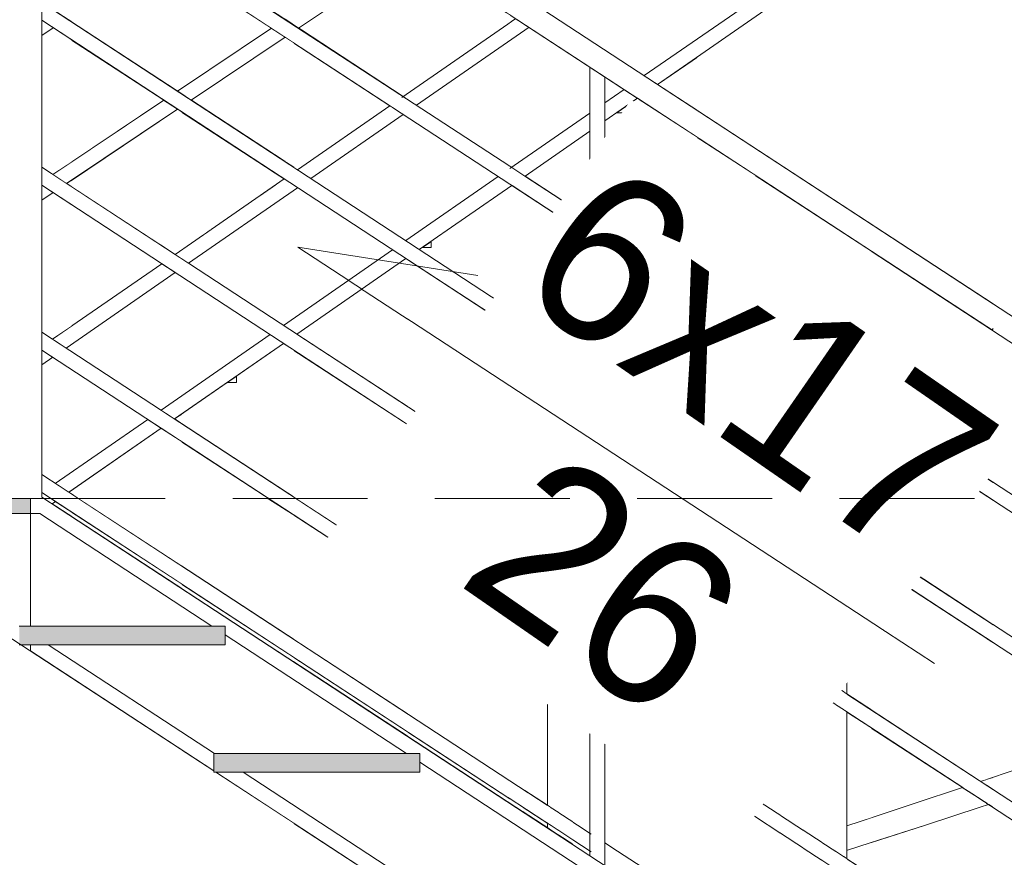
# Model space of a CAD drawing. Header units: millimetres. Extents: x 67877 to 166263, y -957 to 33454.
# Tile 51 of 98: x 81058 to 82373, y 11467 to 12585. Entities that reach past the tile are written whole.
import ezdxf

# ---------------------------------------------------------------- set-up
doc = ezdxf.new("R2010")
doc.units = ezdxf.units.MM
doc.linetypes.add('Przerywana gęsta', pattern=[135, 90, -45])
doc.linetypes.add('Wipeout_Contour', pattern=[1000, 0, -1000])
for name, color, linetype, lineweight in [('0_Nr_pióra__1', 7, 'Continuous', 13), ('0_Nr_pióra__103', 7, 'Continuous', 5), ('0_Nr_pióra__7', 7, 'Continuous', 20), ('inw_ściany zewnętrzne_Nr_pióra__61', 251, 'Continuous', 13)]:
    doc.layers.add(name, color=color, linetype=linetype, lineweight=lineweight)
doc.layers.add('inw_schody zewnętrzne', color=7, linetype='Continuous')
doc.styles.add('STYL_AUTOMATYCZNY_1', font='GOTHIC.TTF')

msp = doc.modelspace()

# ---------------------------------------------------------------- wipeouts: each hides what was drawn before it
at = {"linetype": 'Wipeout_Contour', "ltscale": 2309769.542173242}
msp.add_wipeout([(81595.364, 12281.011), (81607.816, 12281.011), (81607.816, 12289.632)], dxfattribs=at)
at = {"linetype": 'Wipeout_Contour', "ltscale": 3078698.77188292}
msp.add_wipeout([(81424.357, 12780.314), (81274.472, 12878.315), (81274.472, 12676.107), (81424.357, 12578.105)], dxfattribs=at).dxf.layer = 'inw_schody zewnętrzne'
at = {"linetype": 'Wipeout_Contour', "ltscale": 3077718.980202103}
msp.add_wipeout([(81127.536, 12558.285), (81087.816, 12584.256), (81087.816, 12388.151), (81127.536, 12362.181)], dxfattribs=at).dxf.layer = 'inw_schody zewnętrzne'
at = {"linetype": 'Wipeout_Contour', "ltscale": 5390559.884600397}
msp.add_wipeout([(81698.757, 12208.69), (81837.288, 12118.112), (81837.288, 12284.216), (81822.148, 12294.115), (81714.713, 12219.737), (81714.713, 12211.117), (81702.262, 12211.117)], dxfattribs=at).dxf.layer = 'inw_schody zewnętrzne'
at = {"linetype": 'Wipeout_Contour', "ltscale": 2311174.271679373}
msp.add_wipeout([(82040.401, 12086.011), (82140.425, 12086.011), (82040.401, 12151.411)], dxfattribs=at).dxf.layer = 'inw_schody zewnętrzne'
at = {"linetype": 'Wipeout_Contour', "ltscale": 2308764.177978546}
msp.add_wipeout([(81274.472, 12058.855), (81265.002, 12052.299), (81274.472, 12046.107)], dxfattribs=at).dxf.layer = 'inw_schody zewnętrzne'
at = {"linetype": 'Wipeout_Contour', "ltscale": 3846735.479440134}
msp.add_wipeout([(80984.176, 11946.011), (81072.816, 11946.011), (81057.816, 11950.48), (81057.816, 11966.011), (80984.176, 11966.011)], dxfattribs=at).dxf.layer = 'inw_schody zewnętrzne'
at = {"linetype": 'Wipeout_Contour', "ltscale": 2308325.708015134}
msp.add_wipeout([(81123.859, 11954.585), (81127.536, 11952.181), (81127.536, 11957.13)], dxfattribs=at).dxf.layer = 'inw_schody zewnętrzne'
at = {"linetype": 'Wipeout_Contour', "ltscale": 3077724.597516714}
msp.add_wipeout([(81101.573, 11939.156), (81127.536, 11922.18), (81127.536, 11928.285), (81106.108, 11942.295)], dxfattribs=at).dxf.layer = 'inw_schody zewnętrzne'
at = {"linetype": 'Wipeout_Contour', "ltscale": 3853342.195708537}
msp.add_wipeout([(82354.542, 11946.011), (82349.085, 11946.011), (82349.085, 11783.475), (82357.816, 11777.767), (82357.816, 11943.871)], dxfattribs=at).dxf.layer = 'inw_schody zewnętrzne'
at = {"linetype": 'Wipeout_Contour', "ltscale": 3078652.474036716}
msp.add_wipeout([(81274.472, 11826.107), (81424.357, 11728.105), (81424.357, 11734.21), (81274.472, 11832.211)], dxfattribs=at).dxf.layer = 'inw_schody zewnętrzne'
at = {"linetype": 'Wipeout_Contour', "ltscale": 3082662.781599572}
msp.add_wipeout([(82349.085, 11563.475), (82357.816, 11557.767), (82357.816, 11753.871), (82349.085, 11759.58)], dxfattribs=at).dxf.layer = 'inw_schody zewnętrzne'
at = {"linetype": 'Wipeout_Contour', "ltscale": 5387519.588729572}
msp.add_wipeout([(81317.816, 11582.705), (81274.472, 11611.045), (81274.472, 10926.011), (81424.357, 10926.011), (81424.357, 11513.044), (81320.407, 11581.011), (81317.816, 11581.011)], dxfattribs=at).dxf.layer = 'inw_schody zewnętrzne'
at = {"linetype": 'Wipeout_Contour', "ltscale": 3082652.863590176}
msp.add_wipeout([(82357.816, 11533.871), (82349.085, 11539.58), (82349.085, 11343.475), (82357.816, 11337.767)], dxfattribs=at).dxf.layer = 'inw_schody zewnętrzne'

# ---------------------------------------------------------------- next in the draw order: wipeouts: each hides what was drawn before it
at = {"linetype": 'Wipeout_Contour', "ltscale": 3077729.324285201}
msp.add_wipeout([(81087.816, 12774.256), (81087.816, 12608.151), (81127.536, 12582.181), (81127.536, 12748.285)], dxfattribs=at).dxf.layer = 'inw_schody zewnętrzne'
at = {"linetype": 'Wipeout_Contour', "ltscale": 3078688.208891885}
msp.add_wipeout([(81274.472, 12486.107), (81424.357, 12388.105), (81424.357, 12554.21), (81274.472, 12652.211)], dxfattribs=at).dxf.layer = 'inw_schody zewnętrzne'
at = {"linetype": 'Wipeout_Contour', "ltscale": 5391225.845585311}
msp.add_wipeout([(81855.364, 12461.011), (81733.002, 12376.299), (81885.23, 12276.765), (81885.23, 12478.974), (81883.214, 12480.292), (81867.816, 12469.632), (81867.816, 12461.011)], dxfattribs=at).dxf.layer = 'inw_schody zewnętrzne'
at = {"linetype": 'Wipeout_Contour', "ltscale": 3081747.068186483}
msp.add_wipeout([(82195.241, 12276.274), (82040.401, 12377.515), (82040.401, 12175.307), (82195.241, 12074.066)], dxfattribs=at).dxf.layer = 'inw_schody zewnętrzne'
at = {"linetype": 'Wipeout_Contour', "ltscale": 3847129.220374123}
msp.add_wipeout([(81087.816, 12168.151), (81102.37, 12158.635), (81127.536, 12176.057), (81127.536, 12338.285), (81087.816, 12364.256)], dxfattribs=at).dxf.layer = 'inw_schody zewnętrzne'
at = {"linetype": 'Wipeout_Contour', "ltscale": 3848363.103143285}
msp.add_wipeout([(81274.472, 11856.107), (81424.357, 11758.105), (81424.357, 11924.21), (81391.013, 11946.011), (81274.472, 11946.011)], dxfattribs=at).dxf.layer = 'inw_schody zewnętrzne'
at = {"linetype": 'Wipeout_Contour', "ltscale": 3082340.09372778}
msp.add_wipeout([(82195.241, 11860.17), (82195.241, 11664.066), (82349.085, 11563.475), (82349.085, 11759.58)], dxfattribs=at).dxf.layer = 'inw_schody zewnętrzne'
at = {"linetype": 'Wipeout_Contour', "ltscale": 3079252.031566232}
msp.add_wipeout([(81576.547, 11634.701), (81424.357, 11734.21), (81424.357, 11728.105), (81576.547, 11628.597)], dxfattribs=at).dxf.layer = 'inw_schody zewnętrzne'
at = {"linetype": 'Wipeout_Contour', "ltscale": 3079230.52561231}
msp.add_wipeout([(81424.357, 10926.011), (81576.547, 10926.011), (81576.547, 11413.535), (81424.357, 11513.044)], dxfattribs=at).dxf.layer = 'inw_schody zewnętrzne'

# ---------------------------------------------------------------- next in the draw order: wipeouts: each hides what was drawn before it
at = {"linetype": 'Wipeout_Contour', "ltscale": 2310556.152079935}
msp.add_wipeout([(81855.364, 12461.011), (81867.816, 12461.011), (81867.816, 12469.632)], dxfattribs=at)
at = {"linetype": 'Wipeout_Contour', "ltscale": 3078099.509452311}
msp.add_wipeout([(81274.472, 12652.211), (81127.536, 12748.285), (81127.536, 12582.181), (81274.472, 12486.107)], dxfattribs=at).dxf.layer = 'inw_schody zewnętrzne'
at = {"linetype": 'Wipeout_Contour', "ltscale": 3079118.483035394}
msp.add_wipeout([(81552.619, 12470.346), (81424.357, 12554.21), (81424.357, 12388.105), (81429.228, 12384.921)], dxfattribs=at).dxf.layer = 'inw_schody zewnętrzne'
at = {"linetype": 'Wipeout_Contour', "ltscale": 2308923.258139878}
msp.add_wipeout([(81274.472, 12277.782), (81411.477, 12372.631), (81274.472, 12462.211)], dxfattribs=at).dxf.layer = 'inw_schody zewnętrzne'
at = {"linetype": 'Wipeout_Contour', "ltscale": 3081277.653601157}
msp.add_wipeout([(81962.816, 12202.14), (81962.816, 12086.011), (82040.401, 12086.011), (82040.401, 12151.411)], dxfattribs=at).dxf.layer = 'inw_schody zewnętrzne'
at = {"linetype": 'Wipeout_Contour', "ltscale": 3082348.34234775}
msp.add_wipeout([(82195.241, 11884.066), (82349.085, 11783.475), (82349.085, 11946.011), (82195.241, 11946.011)], dxfattribs=at).dxf.layer = 'inw_schody zewnętrzne'
at = {"linetype": 'Wipeout_Contour', "ltscale": 3078063.394466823}
msp.add_wipeout([(81127.536, 11928.285), (81127.536, 11922.181), (81274.472, 11826.107), (81274.472, 11832.211)], dxfattribs=at).dxf.layer = 'inw_schody zewnętrzne'
at = {"linetype": 'Wipeout_Contour', "ltscale": 3079257.121246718}
msp.add_wipeout([(81424.357, 11758.105), (81576.547, 11658.597), (81576.547, 11824.701), (81424.357, 11924.21)], dxfattribs=at).dxf.layer = 'inw_schody zewnętrzne'
at = {"linetype": 'Wipeout_Contour', "ltscale": 3079859.502021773}
msp.add_wipeout([(81576.547, 11628.597), (81730.391, 11528.006), (81730.391, 11534.111), (81576.547, 11634.701)], dxfattribs=at).dxf.layer = 'inw_schody zewnętrzne'
at = {"linetype": 'Wipeout_Contour', "ltscale": 3082330.113978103}
msp.add_wipeout([(82195.241, 11640.17), (82195.241, 11444.066), (82349.085, 11343.475), (82349.085, 11539.58)], dxfattribs=at).dxf.layer = 'inw_schody zewnętrzne'

# ---------------------------------------------------------------- next in the draw order: wipeouts: each hides what was drawn before it
at = {"linetype": 'Wipeout_Contour', "ltscale": 3848962.256272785}
msp.add_wipeout([(81320.407, 11581.011), (81577.816, 11412.705), (81577.816, 11436.011), (81578.352, 11436.011), (81356.587, 11581.011)], dxfattribs=at)
at = {"linetype": 'Wipeout_Contour', "ltscale": 3849189.987009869}
msp.add_wipeout([(81576.547, 12680.805), (81424.357, 12780.314), (81424.357, 12578.105), (81570.37, 12482.635), (81576.547, 12486.911)], dxfattribs=at).dxf.layer = 'inw_schody zewnętrzne'
at = {"linetype": 'Wipeout_Contour', "ltscale": 3847674.287797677}
msp.add_wipeout([(81127.536, 12558.285), (81127.536, 12362.18), (81265.799, 12271.778), (81274.472, 12277.782), (81274.472, 12462.211)], dxfattribs=at).dxf.layer = 'inw_schody zewnętrzne'
at = {"linetype": 'Wipeout_Contour', "ltscale": 3081285.956392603}
msp.add_wipeout([(82040.401, 12377.515), (81962.816, 12428.245), (81962.816, 12226.036), (82040.401, 12175.307)], dxfattribs=at).dxf.layer = 'inw_schody zewnętrzne'
at = {"linetype": 'Wipeout_Contour', "ltscale": 2311999.964446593}
msp.add_wipeout([(82354.542, 11946.011), (82349.085, 11949.58), (82349.085, 11946.011)], dxfattribs=at).dxf.layer = 'inw_schody zewnętrzne'
at = {"linetype": 'Wipeout_Contour', "ltscale": 2308631.316725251}
msp.add_wipeout([(81136.971, 11946.011), (81274.472, 11856.107), (81274.472, 11946.011)], dxfattribs=at).dxf.layer = 'inw_schody zewnętrzne'
at = {"linetype": 'Wipeout_Contour', "ltscale": 2309525.903684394}
msp.add_wipeout([(81427.56, 11946.011), (81576.547, 11848.597), (81576.547, 11946.011)], dxfattribs=at).dxf.layer = 'inw_schody zewnętrzne'
at = {"linetype": 'Wipeout_Contour', "ltscale": 3081970.380741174}
msp.add_wipeout([(82162.816, 11881.371), (82162.816, 11685.267), (82195.241, 11664.066), (82195.241, 11860.17)], dxfattribs=at).dxf.layer = 'inw_schody zewnętrzne'
at = {"linetype": 'Wipeout_Contour', "ltscale": 3080229.261609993}
msp.add_wipeout([(81762.816, 11512.91), (81730.391, 11534.111), (81730.391, 11528.006), (81762.816, 11506.805)], dxfattribs=at).dxf.layer = 'inw_schody zewnętrzne'

# ---------------------------------------------------------------- next in the draw order: wipeouts: each hides what was drawn before it
at = {"linetype": 'Wipeout_Contour', "ltscale": 4617071.023110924}
msp.add_wipeout([(81072.816, 11742.898), (81317.816, 11582.705), (81317.816, 11606.011), (81318.352, 11606.011), (81096.587, 11751.011), (81072.816, 11751.011)], dxfattribs=at)
at = {"linetype": 'Wipeout_Contour', "ltscale": 3080978.129850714}
msp.add_wipeout([(81885.23, 12276.765), (81962.816, 12226.036), (81962.816, 12428.245), (81885.23, 12478.974)], dxfattribs=at).dxf.layer = 'inw_schody zewnętrzne'
at = {"linetype": 'Wipeout_Contour', "ltscale": 6157377.212687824}
msp.add_wipeout([(81335.364, 12101.011), (81274.472, 12058.855), (81274.472, 12046.107), (81424.357, 11948.105), (81424.357, 12144.21), (81410.679, 12153.153), (81347.816, 12109.632), (81347.816, 12101.011)], dxfattribs=at).dxf.layer = 'inw_schody zewnętrzne'
at = {"linetype": 'Wipeout_Contour', "ltscale": 3081977.246114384}
msp.add_wipeout([(82195.241, 11946.011), (82162.816, 11946.011), (82162.816, 11905.267), (82195.241, 11884.066)], dxfattribs=at).dxf.layer = 'inw_schody zewnętrzne'
at = {"linetype": 'Wipeout_Contour', "ltscale": 3081960.330248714}
msp.add_wipeout([(82195.241, 11640.17), (82162.816, 11661.371), (82162.816, 11465.267), (82195.241, 11444.066)], dxfattribs=at).dxf.layer = 'inw_schody zewnętrzne'

# ---------------------------------------------------------------- next in the draw order: wipeouts: each hides what was drawn before it
at = {"linetype": 'Wipeout_Contour', "ltscale": 2308983.054044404}
msp.add_wipeout([(81347.816, 12109.632), (81335.364, 12101.011), (81347.816, 12101.011)], dxfattribs=at)
at = {"linetype": 'Wipeout_Contour', "ltscale": 3848219.195756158}
msp.add_wipeout([(81332.816, 11751.011), (81096.587, 11751.011), (81318.352, 11606.011), (81574.908, 11606.011), (81332.816, 11764.302)], dxfattribs=at)
at = {"linetype": 'Wipeout_Contour', "ltscale": 2310801.947750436}
msp.add_wipeout([(81909.841, 12498.726), (81962.816, 12464.088), (81962.816, 12535.401)], dxfattribs=at).dxf.layer = 'inw_schody zewnętrzne'
at = {"linetype": 'Wipeout_Contour', "ltscale": 3851172.704028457}
msp.add_wipeout([(81885.23, 12086.765), (81886.383, 12086.011), (81962.816, 12086.011), (81962.816, 12202.14), (81885.23, 12252.869)], dxfattribs=at).dxf.layer = 'inw_schody zewnętrzne'
at = {"linetype": 'Wipeout_Contour', "ltscale": 3849011.554029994}
msp.add_wipeout([(81424.357, 11948.105), (81427.56, 11946.011), (81576.547, 11946.011), (81576.547, 12044.701), (81424.357, 12144.21)], dxfattribs=at).dxf.layer = 'inw_schody zewnętrzne'
at = {"linetype": 'Wipeout_Contour', "ltscale": 3082352.226799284}
msp.add_wipeout([(82195.241, 12050.17), (82195.241, 11946.011), (82349.085, 11946.011), (82349.085, 11949.58)], dxfattribs=at).dxf.layer = 'inw_schody zewnętrzne'
at = {"linetype": 'Wipeout_Contour', "ltscale": 2308888.287956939}
msp.add_wipeout([(81274.472, 11946.011), (81391.013, 11946.011), (81274.472, 12022.211)], dxfattribs=at).dxf.layer = 'inw_schody zewnętrzne'

# ---------------------------------------------------------------- next in the draw order: wipeouts: each hides what was drawn before it
at = {"linetype": 'Wipeout_Contour', "ltscale": 3079428.915830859}
msp.add_wipeout([(81574.108, 12266.295), (81428.43, 12165.442), (81576.547, 12068.597), (81576.547, 12264.701)], dxfattribs=at).dxf.layer = 'inw_schody zewnętrzne'
at = {"linetype": 'Wipeout_Contour', "ltscale": 3081981.17010065}
msp.add_wipeout([(82195.241, 12050.17), (82162.816, 12071.371), (82162.816, 11946.011), (82195.241, 11946.011)], dxfattribs=at).dxf.layer = 'inw_schody zewnętrzne'
at = {"linetype": 'Wipeout_Contour', "ltscale": 4617084.484075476}
msp.add_wipeout([(81127.536, 11957.13), (81127.536, 11952.181), (81136.971, 11946.011), (81274.472, 11946.011), (81274.472, 12022.211), (81247.251, 12040.01)], dxfattribs=at).dxf.layer = 'inw_schody zewnętrzne'
at = {"linetype": 'Wipeout_Contour', "ltscale": 2309829.108833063}
msp.add_wipeout([(81727.484, 11946.011), (81576.547, 12044.701), (81576.547, 11946.011)], dxfattribs=at).dxf.layer = 'inw_schody zewnętrzne'

# ---------------------------------------------------------------- next in the draw order: wipeouts: each hides what was drawn before it
at = {"linetype": 'Wipeout_Contour', "ltscale": 3081195.372066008}
msp.add_wipeout([(81072.816, 12114.092), (82882.094, 13366.669), (82864.702, 13378.71), (81072.816, 12138.174)], dxfattribs=at)

# ---------------------------------------------------------------- next in the draw order: wipeouts: each hides what was drawn before it
at = {"linetype": 'Wipeout_Contour', "ltscale": 3081264.586777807}
msp.add_wipeout([(81083.684, 11950.853), (81101.573, 11939.156), (82892.816, 13179.247), (82892.816, 13203.329)], dxfattribs=at)

# ---------------------------------------------------------------- next in the draw order: wipeouts: each hides what was drawn before it
at = {"linetype": 'Wipeout_Contour', "ltscale": 3077970.268765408}
msp.add_wipeout([(81265.799, 12271.778), (81087.816, 12388.151), (81087.816, 12364.256), (81248.048, 12259.488)], dxfattribs=at)
at = {"linetype": 'Wipeout_Contour', "ltscale": 2308233.092621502}
msp.add_wipeout([(81087.816, 12168.151), (81087.816, 12148.558), (81102.37, 12158.635)], dxfattribs=at)
at = {"linetype": 'Wipeout_Contour', "ltscale": 3080404.42755427}
msp.add_wipeout([(81778.04, 12086.011), (81778.04, 11496.851), (81796.522, 11484.767), (81796.522, 12086.011)], dxfattribs=at)
at = {"linetype": 'Wipeout_Contour', "ltscale": 3081893.386996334}
msp.add_wipeout([(82158.973, 11247.779), (82162.816, 11245.267), (82162.816, 12086.011), (82158.973, 12086.011)], dxfattribs=at)
at = {"linetype": 'Wipeout_Contour', "ltscale": 2308403.885699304}
msp.add_wipeout([(81314.908, 11776.011), (81072.816, 11934.302), (81072.816, 11776.011)], dxfattribs=at)

# ---------------------------------------------------------------- next in the draw order: wipeouts: each hides what was drawn before it
at = {"linetype": 'Wipeout_Contour', "ltscale": 3078305.338385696}
msp.add_wipeout([(81429.228, 12384.921), (81087.816, 12608.151), (81087.816, 12584.256), (81411.477, 12372.631)], dxfattribs=at)
at = {"linetype": 'Wipeout_Contour', "ltscale": 3077965.012155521}
msp.add_wipeout([(81098.32, 12161.283), (81098.431, 12161.21), (81246.53, 12260.481), (81246.419, 12260.553)], dxfattribs=at)
at = {"linetype": 'Wipeout_Contour', "ltscale": 3080344.924077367}
msp.add_wipeout([(81766.659, 11504.293), (81778.04, 11496.851), (81778.04, 12086.011), (81766.659, 12086.011)], dxfattribs=at)
at = {"linetype": 'Wipeout_Contour', "ltscale": 3081863.049149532}
msp.add_wipeout([(82158.973, 12086.011), (82147.592, 12086.011), (82147.592, 11255.221), (82158.973, 11247.779)], dxfattribs=at)

# ---------------------------------------------------------------- next in the draw order: wipeouts: each hides what was drawn before it
at = {"linetype": 'Wipeout_Contour', "ltscale": 3078594.869369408}
msp.add_wipeout([(81087.816, 12798.151), (81087.816, 12774.256), (81552.619, 12470.346), (81570.37, 12482.635)], dxfattribs=at)
at = {"linetype": 'Wipeout_Contour', "ltscale": 3078634.98526034}
msp.add_wipeout([(81264.465, 12272.65), (81264.576, 12272.577), (81412.675, 12371.848), (81412.564, 12371.92)], dxfattribs=at)
at = {"linetype": 'Wipeout_Contour', "ltscale": 3080314.589526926}
msp.add_wipeout([(81762.816, 11506.805), (81766.659, 11504.292), (81766.659, 12086.011), (81762.816, 12086.011)], dxfattribs=at)
at = {"linetype": 'Wipeout_Contour', "ltscale": 3081803.539629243}
msp.add_wipeout([(82129.11, 12086.011), (82129.11, 11267.305), (82147.592, 11255.221), (82147.592, 12086.011)], dxfattribs=at)

# ---------------------------------------------------------------- next in the draw order: wipeouts: each hides what was drawn before it
at = {"linetype": 'Wipeout_Contour', "ltscale": 3079864.703304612}
msp.add_wipeout([(81712.816, 12573.179), (81574.099, 12480.197), (81574.21, 12480.124), (81712.816, 12573.032)], dxfattribs=at)
at = {"linetype": 'Wipeout_Contour', "ltscale": 3079259.332447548}
msp.add_wipeout([(81556.053, 12468.101), (81430.61, 12384.017), (81430.721, 12383.944), (81556.164, 12468.028)], dxfattribs=at)
at = {"linetype": 'Wipeout_Contour', "ltscale": 3078598.69328751}
msp.add_wipeout([(81394.381, 12383.809), (81246.282, 12284.539), (81264.465, 12272.65), (81412.564, 12371.92)], dxfattribs=at)
at = {"linetype": 'Wipeout_Contour', "ltscale": 3081717.145625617}
msp.add_wipeout([(82104.237, 11283.568), (82129.11, 11267.305), (82129.11, 12086.011), (82104.237, 12086.011)], dxfattribs=at)
at = {"linetype": 'Wipeout_Contour', "ltscale": 3849509.45230518}
msp.add_wipeout([(81592.816, 11581.011), (81356.587, 11581.011), (81578.352, 11436.011), (81834.908, 11436.011), (81592.816, 11594.302)], dxfattribs=at)

# ---------------------------------------------------------------- next in the draw order: wipeouts: each hides what was drawn before it
at = {"linetype": 'Wipeout_Contour', "ltscale": 3079223.043886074}
msp.add_wipeout([(81537.87, 12479.99), (81412.427, 12395.906), (81430.61, 12384.017), (81556.053, 12468.101)], dxfattribs=at)
at = {"linetype": 'Wipeout_Contour', "ltscale": 3078065.709206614}
msp.add_wipeout([(81269.075, 12465.74), (81120.976, 12366.47), (81121.088, 12366.397), (81269.186, 12465.667)], dxfattribs=at)
at = {"linetype": 'Wipeout_Contour', "ltscale": 3081607.187581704}
msp.add_wipeout([(82073.93, 12086.011), (82073.93, 11303.385), (82104.237, 11283.568), (82104.237, 12086.011)], dxfattribs=at)

# ---------------------------------------------------------------- next in the draw order: wipeouts: each hides what was drawn before it
at = {"linetype": 'Wipeout_Contour', "ltscale": 3849878.375249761}
msp.add_wipeout([(81555.916, 12492.086), (81574.099, 12480.197), (81712.816, 12573.179), (81712.816, 12591.706), (81708.624, 12594.447)], dxfattribs=at)
at = {"linetype": 'Wipeout_Contour', "ltscale": 3078690.107074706}
msp.add_wipeout([(81287.121, 12477.836), (81287.232, 12477.764), (81412.675, 12561.848), (81412.564, 12561.92)], dxfattribs=at)
at = {"linetype": 'Wipeout_Contour', "ltscale": 3081477.89167514}
msp.add_wipeout([(82073.93, 12086.011), (82039.352, 12086.011), (82039.352, 11325.993), (82073.93, 11303.385)], dxfattribs=at)

# ---------------------------------------------------------------- next in the draw order: wipeouts: each hides what was drawn before it
at = {"linetype": 'Wipeout_Contour', "ltscale": 3079323.860300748}
msp.add_wipeout([(81430.61, 12574.017), (81430.721, 12573.944), (81583.43, 12676.305), (81583.319, 12676.377)], dxfattribs=at)
at = {"linetype": 'Wipeout_Contour', "ltscale": 3081334.227401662}
msp.add_wipeout([(82039.352, 12086.011), (82001.834, 12086.011), (82001.834, 11350.524), (82039.352, 11325.993)], dxfattribs=at)

# ---------------------------------------------------------------- next in the draw order: wipeouts: each hides what was drawn before it
at = {"linetype": 'Wipeout_Contour', "ltscale": 3081181.715463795}
msp.add_wipeout([(81962.816, 12086.011), (81962.816, 11376.036), (82001.834, 11350.524), (82001.834, 12086.011)], dxfattribs=at)

# ---------------------------------------------------------------- next in the draw order: wipeouts: each hides what was drawn before it
at = {"linetype": 'Wipeout_Contour', "ltscale": 3081026.217522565}
msp.add_wipeout([(81923.798, 12086.011), (81923.798, 11401.548), (81962.816, 11376.036), (81962.816, 12086.011)], dxfattribs=at)

# ---------------------------------------------------------------- next in the draw order: wipeouts: each hides what was drawn before it
at = {"linetype": 'Wipeout_Contour', "ltscale": 3080873.709022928}
msp.add_wipeout([(81886.279, 11426.079), (81923.798, 11401.548), (81923.798, 12086.011), (81886.279, 12086.011)], dxfattribs=at)

# ---------------------------------------------------------------- next in the draw order: wipeouts: each hides what was drawn before it
at = {"linetype": 'Wipeout_Contour', "ltscale": 3080730.050782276}
msp.add_wipeout([(81886.279, 12086.011), (81851.702, 12086.011), (81851.702, 11448.688), (81886.279, 11426.079)], dxfattribs=at)

# ---------------------------------------------------------------- next in the draw order: wipeouts: each hides what was drawn before it
at = {"linetype": 'Wipeout_Contour', "ltscale": 13091125.81737819}
msp.add_wipeout([(81072.816, 11957.959), (81072.816, 11934.302), (81314.908, 11776.011), (81332.816, 11776.011), (81332.816, 11764.302), (81574.908, 11606.011), (81592.816, 11606.011), (81592.816, 11594.302), (81834.908, 11436.011), (81852.816, 11436.011), (81852.816, 11424.302), (82094.908, 11266.011), (82112.816, 11266.011), (82112.816, 11254.302), (82354.908, 11096.011), (82372.816, 11096.011), (82372.816, 11107.959)], dxfattribs=at)

# ---------------------------------------------------------------- next in the draw order: hatches: boundary and pattern name
at = {"layer": '0_Nr_pióra__1', "linetype": 'Continuous'}
msp.add_hatch(color=256, dxfattribs=at).paths.add_polyline_path([(81592.816, 11581.011), (81592.816, 11606.011), (81317.816, 11606.011), (81317.816, 11581.011)])

# ---------------------------------------------------------------- next in the draw order: linework, layer by layer
at = {"layer": '0_Nr_pióra__103', "linetype": 'Continuous'}
for p, q in [((81072.816, 11926.011), (79924.544, 11926.011)), ((81072.816, 11926.011), (81072.816, 11776.011)), ((81072.816, 11751.011), (81072.816, 11742.898)), ((81732.816, 11556.421), (81762.816, 11536.805)), ((81821.394, 11498.504), (81732.816, 11556.421)), ((81762.816, 11506.805), (81762.816, 11512.91))]:
    msp.add_line(p, q, dxfattribs=at)

# ---------------------------------------------------------------- next in the draw order: wipeouts: each hides what was drawn before it
at = {"linetype": 'Wipeout_Contour', "ltscale": 6155158.180631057}
msp.add_wipeout([(81057.816, 13016.011), (81057.816, 11950.48), (81072.816, 11946.011), (81072.816, 12138.174), (81087.816, 12148.558), (81087.816, 13041.543), (81072.816, 13046.011), (81063.878, 13016.011)], dxfattribs=at)
at = {"linetype": 'Wipeout_Contour', "ltscale": 3079297.366130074}
msp.add_wipeout([(81247.251, 12040.01), (81762.816, 11702.91), (81762.816, 11726.805), (81265.002, 12052.299)], dxfattribs=at)
at = {"linetype": 'Wipeout_Contour', "ltscale": 3082298.132661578}
msp.add_wipeout([(82162.816, 11905.267), (82162.816, 11881.371), (82357.816, 11753.871), (82357.816, 11777.767)], dxfattribs=at)
at = {"linetype": 'Wipeout_Contour', "ltscale": 3082288.018304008}
msp.add_wipeout([(82162.816, 11685.267), (82162.816, 11661.371), (82357.816, 11533.871), (82357.816, 11557.767)], dxfattribs=at)
at = {"linetype": 'Wipeout_Contour', "ltscale": 2311451.198560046}
msp.add_wipeout([(82193.782, 11486.681), (82162.926, 11477.142), (82163.304, 11476.895)], dxfattribs=at)

# ---------------------------------------------------------------- next in the draw order: hatches: boundary and pattern name
at = {"layer": '0_Nr_pióra__1', "linetype": 'Continuous'}
for points in [[(81072.816, 11926.011), (81072.816, 11946.011), (79924.544, 11946.011), (79924.544, 11926.011)], [(81332.816, 11751.011), (81332.816, 11776.011), (81057.816, 11776.011), (81057.816, 11751.011)]]:
    msp.add_hatch(color=256, dxfattribs=at).paths.add_polyline_path(points)

# ---------------------------------------------------------------- next in the draw order: linework, layer by layer
at = {"layer": '0_Nr_pióra__103', "linetype": 'Continuous'}
for p, q in [((81072.816, 11946.011), (79927.823, 11946.011)), ((81072.816, 11946.011), (81072.816, 11926.011)), ((82162.816, 11905.267), (82357.816, 11777.767)), ((82162.816, 11881.371), (82357.816, 11753.871)), ((82162.816, 11685.267), (82162.816, 11881.371)), ((81819.713, 11689.603), (81732.816, 11746.421)), ((81819.713, 11665.707), (81732.816, 11722.525)), ((81762.816, 11536.805), (81762.816, 11702.91))]:
    msp.add_line(p, q, dxfattribs=at)

# ---------------------------------------------------------------- next in the draw order: wipeouts: each hides what was drawn before it
at = {"linetype": 'Wipeout_Contour', "ltscale": 6924485.627470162}
msp.add_wipeout([(81047.991, 12109.622), (81057.816, 12116.208), (81057.816, 13019.975), (81056.398, 13020.902), (81057.816, 13023.07), (81057.816, 13055.819), (81077.984, 13042.632), (81077.984, 13229.728), (81047.991, 13209.622)], dxfattribs=at)
at = {"linetype": 'Wipeout_Contour', "ltscale": 3077674.687774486}
msp.add_wipeout([(81087.816, 12564.242), (81087.816, 12564.095), (81103.041, 12574.3), (81102.93, 12574.373)], dxfattribs=at)
at = {"linetype": 'Wipeout_Contour', "ltscale": 3077663.712256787}
msp.add_wipeout([(81087.816, 12344.242), (81087.816, 12344.095), (81103.041, 12354.3), (81102.93, 12354.373)], dxfattribs=at)
at = {"linetype": 'Wipeout_Contour', "ltscale": 3079632.021121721}
msp.add_wipeout([(81428.43, 12165.442), (81410.679, 12153.153), (81762.816, 11922.91), (81762.816, 11946.805)], dxfattribs=at)
at = {"linetype": 'Wipeout_Contour', "ltscale": 2312002.205984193}
msp.add_wipeout([(82353.303, 11572.665), (82357.816, 11569.715), (82357.816, 11574.185)], dxfattribs=at)
at = {"linetype": 'Wipeout_Contour', "ltscale": 3852423.656577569}
msp.add_wipeout([(82162.816, 11477.954), (82162.816, 11477.215), (82162.926, 11477.142), (82193.782, 11486.681), (82189.464, 11486.681)], dxfattribs=at)

# ---------------------------------------------------------------- next in the draw order: wipeouts: each hides what was drawn before it
at = {"linetype": 'Wipeout_Contour', "ltscale": 2308249.061025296}
msp.add_wipeout([(81102.93, 12574.373), (81087.816, 12584.256), (81087.816, 12564.242)], dxfattribs=at)
at = {"linetype": 'Wipeout_Contour', "ltscale": 5392853.769134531}
msp.add_wipeout([(81715.251, 12364.01), (82140.425, 12086.011), (82162.816, 12086.011), (82162.816, 12071.371), (82357.816, 11943.871), (82357.816, 11967.767), (81733.002, 12376.299)], dxfattribs=at)
at = {"linetype": 'Wipeout_Contour', "ltscale": 2308240.825047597}
msp.add_wipeout([(81087.816, 12364.256), (81087.816, 12344.242), (81102.93, 12354.373)], dxfattribs=at)
at = {"linetype": 'Wipeout_Contour', "ltscale": 2311446.43798875}
msp.add_wipeout([(82162.816, 11488.216), (82162.816, 11477.954), (82189.464, 11486.681)], dxfattribs=at)

# ---------------------------------------------------------------- next in the draw order: linework, layer by layer
at = {"layer": '0_Nr_pióra__103', "linetype": 'Continuous'}
for p, q in [((81819.713, 12105.707), (81732.816, 12162.525)), ((82561.722, 11644.443), (81837.288, 12118.112)), ((81837.288, 12118.112), (81886.383, 12086.011)), ((82615.665, 11585.277), (81839.713, 12092.63)), ((81839.713, 12092.63), (81849.837, 12086.011)), ((81762.816, 12086.011), (81766.659, 12086.011)), ((81762.816, 11726.805), (81762.816, 12086.011)), ((81766.659, 12086.011), (81778.04, 12086.011)), ((81778.04, 12086.011), (81796.522, 12086.011)), ((81796.522, 12086.011), (81821.394, 12086.011)), ((81839.713, 12086.011), (81851.702, 12086.011)), ((81886.279, 12086.011), (81923.798, 12086.011)), ((81923.798, 12086.011), (81962.816, 12086.011)), ((81962.816, 12086.011), (82001.834, 12086.011)), ((82001.834, 12086.011), (82039.352, 12086.011)), ((82039.352, 12086.011), (82073.93, 12086.011)), ((82073.93, 12086.011), (82104.237, 12086.011)), ((82104.237, 12086.011), (82129.11, 12086.011)), ((82129.11, 12086.011), (82140.425, 12086.011)), ((82162.816, 12071.371), (82357.816, 11943.871)), ((82162.816, 11905.267), (82162.816, 12071.371)), ((81819.713, 11909.603), (81732.816, 11966.421)), ((81819.713, 11885.707), (81732.816, 11942.525))]:
    msp.add_line(p, q, dxfattribs=at)

# ---------------------------------------------------------------- next in the draw order: wipeouts: each hides what was drawn before it
at = {"linetype": 'Wipeout_Contour', "ltscale": 3078029.42066174}
msp.add_wipeout([(81102.793, 12378.358), (81120.976, 12366.47), (81269.075, 12465.74), (81250.892, 12477.629)], dxfattribs=at)
at = {"linetype": 'Wipeout_Contour', "ltscale": 3078855.32484727}
msp.add_wipeout([(81712.816, 11569.498), (81087.816, 11978.151), (81087.816, 11954.256), (81712.816, 11545.602)], dxfattribs=at)
at = {"linetype": 'Wipeout_Contour', "ltscale": 3081937.623208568}
msp.add_wipeout([(82180.37, 11515.239), (82162.816, 11509.494), (82162.816, 11488.216), (82189.464, 11486.681)], dxfattribs=at)

# ---------------------------------------------------------------- next in the draw order: linework, layer by layer
at = {"layer": '0_Nr_pióra__103', "linetype": 'Continuous'}
for p, q in [((82162.816, 11465.267), (82162.816, 11661.371)), ((81317.816, 11606.011), (81317.816, 11581.011)), ((81592.816, 11606.011), (81317.816, 11606.011)), ((81592.816, 11606.011), (81592.816, 11581.011)), ((81834.908, 11436.011), (81592.816, 11594.302)), ((81592.816, 11581.011), (81317.816, 11581.011)), ((81577.816, 11412.705), (81320.406, 11581.011)), ((81578.352, 11436.011), (81356.587, 11581.011)), ((81821.394, 11474.608), (81710.53, 11547.096))]:
    msp.add_line(p, q, dxfattribs=at)

# ---------------------------------------------------------------- next in the draw order: wipeouts: each hides what was drawn before it
at = {"linetype": 'Wipeout_Contour', "ltscale": 3078653.821875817}
msp.add_wipeout([(81394.381, 12573.809), (81268.938, 12489.725), (81287.121, 12477.836), (81412.564, 12561.92)], dxfattribs=at)
at = {"linetype": 'Wipeout_Contour', "ltscale": 2311582.344075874}
msp.add_wipeout([(82189.464, 11486.681), (82193.782, 11486.681), (82267.481, 11510.519)], dxfattribs=at)

# ---------------------------------------------------------------- next in the draw order: wipeouts: each hides what was drawn before it
at = {"linetype": 'Wipeout_Contour', "ltscale": 3079287.578386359}
msp.add_wipeout([(81565.136, 12688.266), (81412.427, 12585.906), (81430.61, 12574.017), (81583.319, 12676.377)], dxfattribs=at)
at = {"linetype": 'Wipeout_Contour', "ltscale": 2311649.68633878}
msp.add_wipeout([(82261.721, 11510.519), (82189.464, 11486.681), (82267.481, 11510.519)], dxfattribs=at)

# ---------------------------------------------------------------- next in the draw order: wipeouts: each hides what was drawn before it
at = {"linetype": 'Wipeout_Contour', "ltscale": 3850860.501465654}
msp.add_wipeout([(81087.816, 13036.204), (81087.816, 13000.36), (82356.398, 12170.902), (82357.816, 12173.07), (82357.816, 12205.819)], dxfattribs=at)
at = {"linetype": 'Wipeout_Contour', "ltscale": 2311563.446438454}
msp.add_wipeout([(82180.37, 11515.239), (82189.464, 11486.681), (82261.721, 11510.519)], dxfattribs=at)

# ---------------------------------------------------------------- next in the draw order: linework, layer by layer
at = {"layer": '0_Nr_pióra__103', "linetype": 'Continuous'}
for p, q in [((81891.951, 12510.423), (82920.036, 13222.174)), ((81909.841, 12498.726), (82925.932, 13202.174)), ((81819.713, 11469.603), (81819.713, 12521.812)), ((81839.713, 11456.526), (81839.713, 12508.735)), ((81839.713, 12474.258), (81865.324, 12491.989)), ((81909.841, 12498.726), (82357.816, 12205.819)), ((81839.713, 12450.176), (81883.214, 12480.292)), ((81883.214, 12480.292), (82356.398, 12170.902)), ((81855.364, 12461.011), (81867.816, 12461.011)), ((81867.816, 12461.011), (81867.816, 12469.632)), ((81733.002, 12376.299), (81819.713, 12436.33)), ((81819.713, 12319.603), (81732.816, 12376.421)), ((81733.002, 12376.299), (81819.713, 12319.603)), ((81819.713, 12295.707), (81732.816, 12352.525)), ((82615.665, 11799.173), (81839.713, 12306.526)), ((81839.713, 12306.526), (82357.816, 11967.767)), ((82615.665, 11775.277), (81839.713, 12282.63)), ((81839.713, 12282.63), (82140.425, 12086.011)), ((81819.713, 12129.603), (81732.816, 12186.421)), ((82357.816, 12173.07), (82356.398, 12170.902)), ((82615.665, 10979.173), (81839.713, 11486.526)), ((82163.304, 11476.895), (82193.782, 11486.681))]:
    msp.add_line(p, q, dxfattribs=at)

# ---------------------------------------------------------------- next in the draw order: wipeouts: each hides what was drawn before it
at = {"linetype": 'Wipeout_Contour', "ltscale": 3078864.205320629}
msp.add_wipeout([(81712.816, 11759.497), (81087.816, 12168.151), (81087.816, 12144.256), (81712.816, 11735.602)], dxfattribs=at)
at = {"linetype": 'Wipeout_Contour', "ltscale": 2311626.485206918}
msp.add_wipeout([(82252.703, 11539.077), (82180.37, 11515.239), (82261.721, 11510.519)], dxfattribs=at)

# ---------------------------------------------------------------- next in the draw order: linework, layer by layer
at = {"layer": '0_Nr_pióra__103', "linetype": 'Continuous'}
for p, q in [((81072.816, 11946.011), (81091.089, 11946.011)), ((81101.573, 11939.156), (81106.108, 11942.295)), ((81106.108, 11942.295), (81712.816, 11545.602)), ((81069.179, 11926.011), (81085.496, 11926.011)), ((81314.908, 11776.011), (81085.496, 11926.011)), ((81317.816, 11582.705), (81037.806, 11765.789)), ((81332.816, 11776.011), (81057.816, 11776.011)), ((81332.816, 11776.011), (81332.816, 11751.011)), ((81574.908, 11606.011), (81332.816, 11764.302)), ((81332.816, 11751.011), (81057.816, 11751.011)), ((81318.352, 11606.011), (81096.587, 11751.011)), ((81732.816, 11746.421), (81712.816, 11759.498)), ((81732.816, 11722.525), (81712.816, 11735.602)), ((82162.816, 11509.494), (82180.37, 11515.239))]:
    msp.add_line(p, q, dxfattribs=at)

# ---------------------------------------------------------------- next in the draw order: wipeouts: each hides what was drawn before it
at = {"linetype": 'Wipeout_Contour', "ltscale": 3078874.722484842}
msp.add_wipeout([(81712.816, 11979.498), (81087.816, 12388.151), (81087.816, 12364.256), (81712.816, 11955.602)], dxfattribs=at)
at = {"linetype": 'Wipeout_Contour', "ltscale": 2311802.048532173}
msp.add_wipeout([(82340.458, 11534.357), (82261.721, 11510.519), (82267.481, 11510.519)], dxfattribs=at)

# ---------------------------------------------------------------- next in the draw order: linework, layer by layer
at = {"layer": '0_Nr_pióra__103', "linetype": 'Continuous'}
for p, q in [((81087.816, 12168.151), (81102.37, 12158.635)), ((81712.816, 11759.498), (81087.816, 12168.151)), ((81247.112, 12063.996), (81392.79, 12164.849)), ((81428.43, 12165.442), (81762.816, 11946.805)), ((81265.002, 12052.299), (81410.679, 12153.153)), ((81410.679, 12153.153), (81762.816, 11922.91)), ((81712.816, 11735.602), (81087.816, 12144.256)), ((81087.816, 12124.476), (81102.509, 12134.649)), ((81347.816, 12101.011), (81347.816, 12109.632)), ((81335.364, 12101.011), (81347.816, 12101.011)), ((81105.97, 11966.282), (81229.361, 12051.707)), ((81123.859, 11954.585), (81247.251, 12040.01)), ((81247.251, 12040.01), (81762.816, 11702.91)), ((81265.002, 12052.299), (81762.816, 11726.805)), ((81737.077, 11553.634), (81087.816, 11978.151)), ((81732.816, 11966.421), (81712.816, 11979.498)), ((81087.816, 11953.714), (81088.218, 11953.992)), ((81712.816, 11545.602), (81088.218, 11953.992)), ((81123.859, 11954.585), (81712.816, 11569.498)), ((81732.816, 11942.525), (81712.816, 11955.602))]:
    msp.add_line(p, q, dxfattribs=at)

# ---------------------------------------------------------------- next in the draw order: wipeouts: each hides what was drawn before it
at = {"linetype": 'Wipeout_Contour', "ltscale": 3078885.490894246}
msp.add_wipeout([(81087.816, 12584.256), (81712.816, 12175.602), (81712.816, 12199.498), (81087.816, 12608.151)], dxfattribs=at)
at = {"linetype": 'Wipeout_Contour', "ltscale": 2311867.278524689}
msp.add_wipeout([(82333.271, 11534.357), (82261.721, 11510.519), (82340.458, 11534.357)], dxfattribs=at)

# ---------------------------------------------------------------- next in the draw order: linework, layer by layer
at = {"layer": '0_Nr_pióra__103', "linetype": 'Continuous'}
for p, q in [((81087.816, 12344.095), (81103.041, 12354.3)), ((81607.816, 12281.011), (81607.816, 12289.632)), ((81410.541, 12177.139), (81556.218, 12277.992)), ((81591.859, 12278.585), (81819.713, 12129.603)), ((81595.364, 12281.011), (81607.816, 12281.011)), ((81428.43, 12165.442), (81574.108, 12266.295)), ((81574.108, 12266.295), (81819.713, 12105.707)), ((81102.37, 12158.635), (81248.048, 12259.488)), ((81120.26, 12146.938), (81265.937, 12247.792)), ((81732.816, 12186.421), (81712.816, 12199.498)), ((81732.816, 12162.525), (81712.816, 12175.602))]:
    msp.add_line(p, q, dxfattribs=at)

# ---------------------------------------------------------------- next in the draw order: wipeouts: each hides what was drawn before it
at = {"linetype": 'Wipeout_Contour', "ltscale": 3078894.993381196}
msp.add_wipeout([(81712.816, 12389.498), (81087.816, 12798.151), (81087.816, 12774.256), (81712.816, 12365.602)], dxfattribs=at)
at = {"linetype": 'Wipeout_Contour', "ltscale": 2311780.37655519}
msp.add_wipeout([(82252.703, 11539.077), (82261.721, 11510.519), (82333.271, 11534.357)], dxfattribs=at)

# ---------------------------------------------------------------- next in the draw order: linework, layer by layer
at = {"layer": '0_Nr_pióra__103', "linetype": 'Continuous'}
for p, q in [((82615.665, 12037.225), (81087.816, 13036.204)), ((81087.816, 12148.558), (81087.816, 13000.36)), ((82615.665, 12001.381), (81087.816, 13000.36)), ((81087.816, 11948.151), (81087.816, 13000.36)), ((81087.816, 12798.151), (81570.37, 12482.635)), ((81712.816, 12389.498), (81087.816, 12798.151)), ((81087.816, 12774.256), (81552.619, 12470.346)), ((81712.816, 12365.602), (81087.816, 12774.256)), ((81430.721, 12573.944), (81583.43, 12676.305)), ((81087.816, 12608.151), (81424.357, 12388.105)), ((81712.816, 12199.498), (81087.816, 12608.151)), ((81087.816, 12584.256), (81411.476, 12372.631)), ((81712.816, 12175.602), (81087.816, 12584.256)), ((81568.629, 12481.429), (81720.583, 12586.628)), ((81087.816, 12564.095), (81103.041, 12574.3)), ((81268.938, 12489.725), (81394.381, 12573.809)), ((81588.26, 12470.938), (81738.472, 12574.931)), ((81287.232, 12477.764), (81412.675, 12561.848)), ((81102.793, 12378.358), (81250.892, 12477.629)), ((81121.087, 12366.397), (81269.186, 12465.667)), ((81429.228, 12384.921), (81552.619, 12470.346)), ((81712.816, 12386.406), (81819.713, 12460.412)), ((81447.117, 12373.224), (81570.509, 12458.649)), ((81087.816, 12388.151), (81265.799, 12271.778)), ((81712.816, 11979.498), (81087.816, 12388.151)), ((81732.816, 12376.421), (81712.816, 12389.498)), ((81265.799, 12271.778), (81411.477, 12372.631)), ((81573.97, 12290.282), (81697.361, 12375.707)), ((81087.816, 12364.256), (81246.53, 12260.481)), ((81712.816, 11955.602), (81087.816, 12364.256)), ((81283.688, 12260.081), (81429.366, 12360.934)), ((81591.859, 12278.585), (81715.251, 12364.01)), ((81732.816, 12352.525), (81712.816, 12365.602)), ((81715.251, 12364.01), (81819.713, 12295.707)), ((82193.782, 11486.681), (82267.481, 11510.519))]:
    msp.add_line(p, q, dxfattribs=at)

# ---------------------------------------------------------------- next in the draw order: wipeouts: each hides what was drawn before it
at = {"linetype": 'Wipeout_Contour', "ltscale": 2311842.806083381}
msp.add_wipeout([(82252.703, 11539.077), (82333.271, 11534.357), (82324.35, 11562.915)], dxfattribs=at)

# ---------------------------------------------------------------- next in the draw order: linework, layer by layer
at = {"layer": '0_Nr_pióra__103', "linetype": 'Continuous'}
for p, q in [((82252.703, 11539.077), (82317.09, 11560.5)), ((82180.37, 11515.239), (82252.703, 11539.077))]:
    msp.add_line(p, q, dxfattribs=at)

# ---------------------------------------------------------------- next in the draw order: wipeouts: each hides what was drawn before it
at = {"linetype": 'Wipeout_Contour', "ltscale": 3082632.535800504}
msp.add_wipeout([(82357.816, 11541.738), (82333.271, 11534.357), (82340.458, 11534.357), (82357.816, 11540.097)], dxfattribs=at)

# ---------------------------------------------------------------- next in the draw order: wipeouts: each hides what was drawn before it
at = {"linetype": 'Wipeout_Contour', "ltscale": 2311981.074707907}
msp.add_wipeout([(82357.816, 11542.636), (82333.271, 11534.357), (82357.816, 11541.738)], dxfattribs=at)

# ---------------------------------------------------------------- next in the draw order: wipeouts: each hides what was drawn before it
at = {"linetype": 'Wipeout_Contour', "ltscale": 3853260.660780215}
msp.add_wipeout([(82332.398, 11562.438), (82324.35, 11562.915), (82333.271, 11534.357), (82357.816, 11542.636), (82357.816, 11545.819)], dxfattribs=at)

# ---------------------------------------------------------------- next in the draw order: linework, layer by layer
at = {"layer": '0_Nr_pióra__103', "linetype": 'Continuous'}
for p, q in [((82341.242, 11568.604), (82391.341, 11585.474)), ((82267.481, 11510.519), (82340.458, 11534.357)), ((82340.458, 11534.357), (82351.492, 11538.006))]:
    msp.add_line(p, q, dxfattribs=at)

# ---------------------------------------------------------------- next in the draw order: wipeouts: each hides what was drawn before it
at = {"linetype": 'Wipeout_Contour', "ltscale": 2311919.298674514}
msp.add_wipeout([(82329.18, 11564.542), (82324.35, 11562.915), (82332.398, 11562.438)], dxfattribs=at)

# ---------------------------------------------------------------- next in the draw order: linework, layer by layer
at = {"layer": '0_Nr_pióra__103', "linetype": 'Continuous'}
for p, q in [((82651.138, 10925.979), (81087.816, 11948.151)), ((82615.665, 11389.173), (81839.713, 11896.526)), ((82615.665, 11365.277), (81839.713, 11872.63)), ((82162.816, 11685.267), (82357.816, 11557.767)), ((82615.665, 11169.173), (81839.713, 11676.526)), ((82162.816, 11661.371), (82357.816, 11533.871)), ((82615.665, 11145.277), (81839.713, 11652.63))]:
    msp.add_line(p, q, dxfattribs=at)

# ---------------------------------------------------------------- next in the draw order: wipeouts: each hides what was drawn before it
at = {"linetype": 'Wipeout_Contour', "ltscale": 3081053.329516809}
msp.add_wipeout([(81874.597, 12478.328), (82433.439, 12091.32), (82019.755, 11493.958), (81460.913, 11880.967)], dxfattribs=at).dxf.layer = '0_Nr_pióra__7'

# ---------------------------------------------------------------- next in the draw order: linework, layer by layer
at = {"layer": '0_Nr_pióra__1', "linetype": 'Continuous'}
for p, q in [((82279.433, 11725.81), (81429.726, 12281.388)), ((81429.726, 12281.388), (81670.206, 12243.688))]:
    msp.add_line(p, q, dxfattribs=at)
at = {"layer": 'inw_ściany zewnętrzne_Nr_pióra__61', "linetype": 'Przerywana gęsta', "ltscale": 2, "flags": 128}
msp.add_lwpolyline([(81072.816, 11946.011), (90410.826, 11946.011)], dxfattribs=at)

# ---------------------------------------------------------------- next in the draw order: texts
at = {"layer": '0_Nr_pióra__7', "linetype": 'Continuous', "insert": (81774.567, 11736.895), "char_height": 225, "attachment_point": 8, "rotation": 325.296686, "line_spacing_factor": 0.963147, "style": 'STYL_AUTOMATYCZNY_1'}
msp.add_mtext('\\A1;{\\pqc;\\fCentury Gothic|b0|i0|c238|p34;6\\fCentury Gothic|b0|i0|c238|p34;x1\\fCentury Gothic|b0|i0|c238|p34;7\\P\\pqc;\\fCentury Gothic|b0|i0|c238|p34;26}', dxfattribs=at)

doc.saveas('drawing.dxf')
